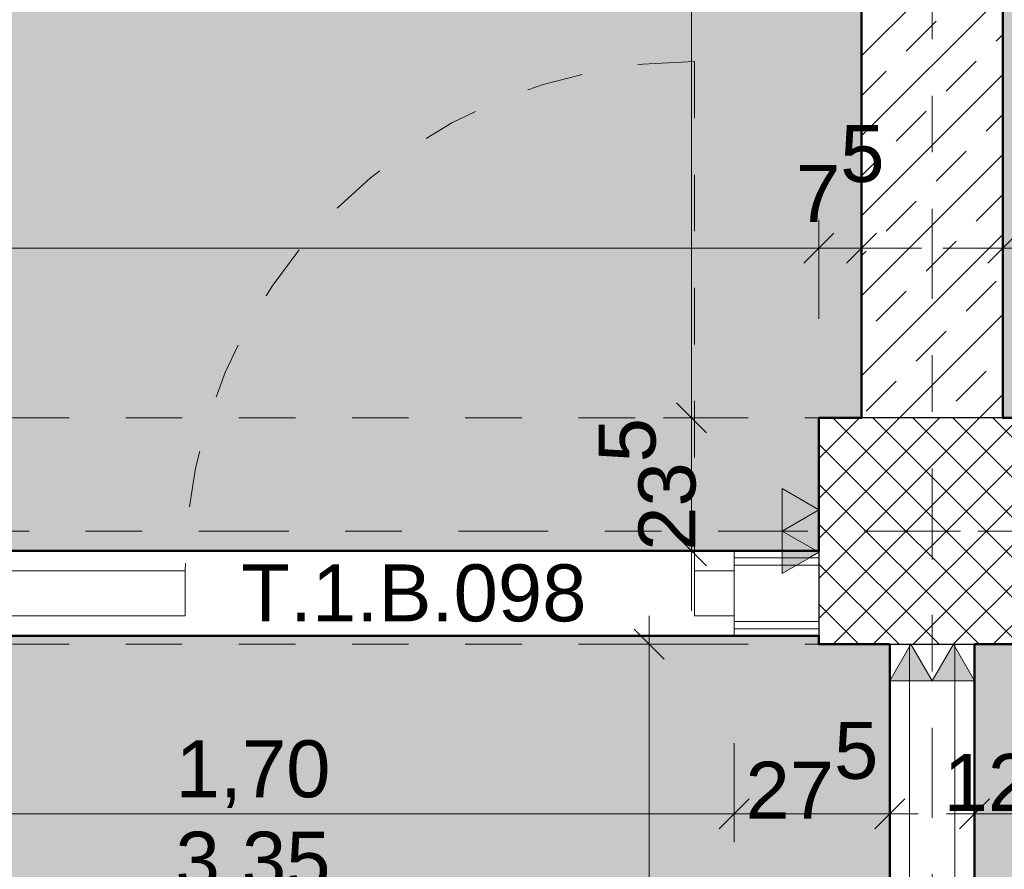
# Model space of a CAD drawing. Header units: metres. Extents: x -180 to 4, y -49 to 6.
# Tile 184 of 256: x -169.43 to -167.69, y -9.29 to -7.79. Entities that reach past the tile are written whole.
import ezdxf

# ---------------------------------------------------------------- set-up
doc = ezdxf.new("R2010")
doc.units = ezdxf.units.M
doc.header["$LTSCALE"] = 0.05
doc.header["$PDMODE"] = 1
doc.header["$PDSIZE"] = -2
for name, pattern in [('Linienart-1', [2.116328, 1.058164, -1.058164]), ('Linienart-20', [2.116531, 1.058062, -1.058469]), ('Linienart-53', [5.291531, 3.175, -1.058062, 0.352704, -0.705764])]:
    doc.linetypes.add(name, pattern=pattern)
doc.layers.get('0').update_dxf_attribs({"lineweight": 25})
for name, color, linetype, lineweight, true_color in [('00 -Bauelemente -Dämmung innen', 7, 'Continuous', 9, 0xff7fe6), ('00 -Bauelemente -Gipskarton', 7, 'Continuous', 9, 0xff7fe6), ('30 -33 Aussenwände- 3 Aussenstützen', 7, 'Continuous', 50, 0x0000dd), ('30 -34 Innenwände- 1 tragend', 7, 'Continuous', 13, 0xdd0806), ('30 -34 Innenwände- 2 nichttragend', 7, 'Continuous', 18, 0xff7fe6), ('30 -34 Innenwände- 4 Türen_Fenster', 7, 'Continuous', 15, 0x9955ff), ('30 -35 Decken- 1 Konstruktion-Träger- Stahlbeton', 7, 'Continuous', 13, 0x33aa00), ('70 -72 Beschriftung- 1 Beschriftung allgemein', 7, 'Continuous', 9, 0xff6633), ('70 -72 Beschriftung- 2 Beschriftung Bauteile', 7, 'Continuous', 9, 0x9999ff), ('70 -72 Beschriftung-13 Tür ID', 7, 'Continuous', 9, 0x9955ff), ('70 -75 Raumstempel- 1 Raumstempel', 1, 'Continuous', 50, 0xff0000), ('70 -76 Bemaßung- 2 Allgemein', 7, 'Continuous', 5, 0x6666cc), ('CW-Unsichtbar', 7, 'Continuous', 9, 0x599559)]:
    doc.layers.add(name, color=color, linetype=linetype, lineweight=lineweight, true_color=true_color)
doc.layers.add('70 -71 Achsen- 1 Gebäudeachsen', color=7, linetype='Linienart-53', lineweight=18)
doc.layers.add('Keine', color=7, linetype='Continuous', lineweight=9)
doc.styles.add('Arial', font='arial.ttf')
doc.dimstyles.new('k+k 1_50', dxfattribs={"dimtxt": 0.100689, "dimasz": 0.05302, "dimexe": 0.05, "dimexo": 0.15, "dimgap": 0.01, "dimtad": 1, "dimdec": 3, "dimtxsty": 'Arial', "dimblk": 'VW_SLASH', "dimblk1": 'VW_SLASH', "dimblk2": 'VW_SLASH', "dimcen": 0, "dimdle": 0.05, "dimadec": 3, "dimazin": 0, "dimtfac": 0.75, "dimtdec": 3, "dimtix": 1, "dimtmove": 0, "dimatfit": 0, "dimldrblk": 'VW_SLASH-1', "dimfxl": 0.125, "dimfxlon": 1, "dimfrac": 2, "dimtolj": 1, "dimarcsym": 0})

# ---------------------------------------------------------------- blocks, each defined once
blk = doc.blocks.new('Gruppe-6927')
at = {"layer": '30 -34 Innenwände- 4 Türen_Fenster', "flags": 128}
blk.add_lwpolyline([(0, 0.04), (1.3, 0.04), (1.3, -0.04), (0, -0.04)], close=True, dxfattribs=at)
blk = doc.blocks.new('Gruppe-6928')
at = {"layer": '30 -34 Innenwände- 4 Türen_Fenster', "color": 7, "transparency": 33554687}
blk.add_blockref('Gruppe-6927', (0, 0), dxfattribs=at)
blk = doc.blocks.new('Gruppe-6929')
at = {"layer": '30 -34 Innenwände- 4 Türen_Fenster', "linetype": 'Linienart-1'}
blk.add_line((-1.3, -0.075), (1.3, -0.075), dxfattribs=at)
blk = doc.blocks.new('Gruppe-6930')
at = {"layer": '30 -34 Innenwände- 4 Türen_Fenster', "linetype": 'Linienart-1'}
blk.add_line((-1.3, 0.075), (1.3, 0.075), dxfattribs=at)
blk = doc.blocks.new('Gruppe-6931')
at = {"layer": '30 -34 Innenwände- 2 nichttragend'}
blk.add_line((1.3, 0.0625), (1.3, 0.075), dxfattribs=at)
blk = doc.blocks.new('Gruppe-6932')
at = {"layer": '30 -34 Innenwände- 2 nichttragend'}
blk.add_line((1.3, 0.0625), (1.3, 0.075), dxfattribs=at)
blk = doc.blocks.new('Gruppe-6933')
at = {"layer": '30 -34 Innenwände- 2 nichttragend'}
blk.add_line((1.3, 0.05), (1.3, 0.0625), dxfattribs=at)
blk = doc.blocks.new('Gruppe-6934')
at = {"layer": '30 -34 Innenwände- 2 nichttragend'}
blk.add_line((1.3, -0.05), (1.3, 0.05), dxfattribs=at)
blk = doc.blocks.new('Gruppe-6935')
at = {"layer": '30 -34 Innenwände- 2 nichttragend'}
blk.add_line((1.3, -0.0625), (1.3, -0.05), dxfattribs=at)
blk = doc.blocks.new('Gruppe-6936')
at = {"layer": '30 -34 Innenwände- 2 nichttragend'}
blk.add_line((1.3, -0.075), (1.3, 0.0625), dxfattribs=at)
blk = doc.blocks.new('Gruppe-6937')
at = {"layer": '30 -34 Innenwände- 2 nichttragend'}
blk.add_line((1.3, -0.075), (1.3, -0.0625), dxfattribs=at)
blk = doc.blocks.new('Gruppe-6938')
at = {"layer": '30 -34 Innenwände- 2 nichttragend'}
for name in ['Gruppe-6931', 'Gruppe-6936']:
    blk.add_blockref(name, (0, 0), dxfattribs=at)
at = {"layer": '30 -34 Innenwände- 2 nichttragend', "color": 7, "transparency": 33554687}
for name in ['Gruppe-6932', 'Gruppe-6933', 'Gruppe-6934', 'Gruppe-6935', 'Gruppe-6937']:
    blk.add_blockref(name, (0, 0), dxfattribs=at)
blk = doc.blocks.new('Gruppe-6942')
at = {"layer": '30 -34 Innenwände- 2 nichttragend', "color": 7, "transparency": 33554687}
blk.add_blockref('Gruppe-6938', (0, 0), dxfattribs=at)
at = {"layer": '30 -34 Innenwände- 4 Türen_Fenster', "color": 7, "transparency": 33554687}
for name in ['Gruppe-6930', 'Gruppe-6928', 'Gruppe-6929']:
    blk.add_blockref(name, (0, 0), dxfattribs=at)
blk = doc.blocks.new('Tür (2D)-8')
at = {"layer": 'CW-Unsichtbar', "color": 7, "linetype": 'Continuous', "lineweight": 5, "transparency": 33554687}
blk.add_point((1.3, 0), dxfattribs=at)
at = {"layer": '30 -34 Innenwände- 4 Türen_Fenster', "color": 7, "transparency": 33554687}
blk.add_blockref('Gruppe-6942', (0, 0), dxfattribs=at)
at = {"layer": '30 -34 Innenwände- 4 Türen_Fenster', "color": 0, "flags": 1}
for tag in ['Detail', 'Gebäudeteil', 'Aufschlag', 'Oberlicht', 'Oberblende', 'Seitenverglasung', 'feuchtr.-geeign.', 'Türblatt_Höhe', 'Türblatt_Breite', 'Türblattdicke', 'Absenkbare_Bodendichtung', 'Antrieb', 'Gewerk', 'Geschoss_Nummer', 'Tür_ID', 'Nummer', 'Typ', 'Rettungsweg', 'Raumnummer', 'Raumname', 'Zarge_Art', 'OTS', 'Türstopper', 'U-Wert', 'g-Wert', 'Rw-Wert', 'IFC_UUID', 'instanceID']:
    blk.add_attdef(tag, (-167.896, -11.497), '', height=0.00018, dxfattribs=at)
blk = doc.blocks.new('Gruppe-6968')
at = {"layer": '30 -34 Innenwände- 4 Türen_Fenster', "flags": 128}
for points in [[(-0.85, 0.04), (-0.12, 0.04), (-0.12, -0.04), (-0.85, -0.04)], [(0.78, 0.04), (0.85, 0.04), (0.85, -0.04), (0.78, -0.04)]]:
    blk.add_lwpolyline(points, close=True, dxfattribs=at)
blk = doc.blocks.new('Gruppe-6969')
at = {"layer": '30 -34 Innenwände- 4 Türen_Fenster', "color": 7, "transparency": 33554687}
blk.add_blockref('Gruppe-6968', (0, 0), dxfattribs=at)
blk = doc.blocks.new('Gruppe-6970')
at = {"layer": '30 -34 Innenwände- 4 Türen_Fenster', "linetype": 'Linienart-1'}
blk.add_line((-0.85, -0.075), (0.85, -0.075), dxfattribs=at)
blk = doc.blocks.new('Gruppe-6971')
at = {"layer": '30 -34 Innenwände- 4 Türen_Fenster', "linetype": 'Linienart-1'}
blk.add_line((-0.85, 0.075), (0.85, 0.075), dxfattribs=at)
blk = doc.blocks.new('Gruppe-6972')
at = {"layer": '30 -34 Innenwände- 2 nichttragend'}
for p, q in [((-0.85, 0.0625), (-0.85, 0.075)), ((0.85, 0.0625), (0.85, 0.075))]:
    blk.add_line(p, q, dxfattribs=at)
blk = doc.blocks.new('Gruppe-6973')
at = {"layer": '30 -34 Innenwände- 2 nichttragend'}
for p, q in [((-0.85, 0.0625), (-0.85, 0.075)), ((0.85, 0.0625), (0.85, 0.075))]:
    blk.add_line(p, q, dxfattribs=at)
blk = doc.blocks.new('Gruppe-6974')
at = {"layer": '30 -34 Innenwände- 2 nichttragend'}
for p, q in [((-0.85, 0.05), (-0.85, 0.0625)), ((0.85, 0.05), (0.85, 0.0625))]:
    blk.add_line(p, q, dxfattribs=at)
blk = doc.blocks.new('Gruppe-6975')
at = {"layer": '30 -34 Innenwände- 2 nichttragend'}
for p, q in [((-0.85, -0.05), (-0.85, 0.05)), ((0.85, -0.05), (0.85, 0.05))]:
    blk.add_line(p, q, dxfattribs=at)
blk = doc.blocks.new('Gruppe-6976')
at = {"layer": '30 -34 Innenwände- 2 nichttragend'}
for p, q in [((-0.85, -0.0625), (-0.85, -0.05)), ((0.85, -0.0625), (0.85, -0.05))]:
    blk.add_line(p, q, dxfattribs=at)
blk = doc.blocks.new('Gruppe-6977')
at = {"layer": '30 -34 Innenwände- 2 nichttragend'}
for p, q in [((-0.85, -0.075), (-0.85, 0.0625)), ((0.85, -0.075), (0.85, 0.0625))]:
    blk.add_line(p, q, dxfattribs=at)
blk = doc.blocks.new('Gruppe-6978')
at = {"layer": '30 -34 Innenwände- 2 nichttragend'}
for p, q in [((-0.85, -0.075), (-0.85, -0.0625)), ((0.85, -0.075), (0.85, -0.0625))]:
    blk.add_line(p, q, dxfattribs=at)
blk = doc.blocks.new('Gruppe-6979')
at = {"layer": '30 -34 Innenwände- 2 nichttragend'}
for name in ['Gruppe-6972', 'Gruppe-6977']:
    blk.add_blockref(name, (0, 0), dxfattribs=at)
at = {"layer": '30 -34 Innenwände- 2 nichttragend', "color": 7, "transparency": 33554687}
for name in ['Gruppe-6973', 'Gruppe-6974', 'Gruppe-6975', 'Gruppe-6976', 'Gruppe-6978']:
    blk.add_blockref(name, (0, 0), dxfattribs=at)
blk = doc.blocks.new('Gruppe-6980')
at = {"layer": '30 -34 Innenwände- 4 Türen_Fenster', "linetype": 'Linienart-1'}
blk.add_arc((0.78, 0.04), 0.9, 90, 180, dxfattribs=at)
blk = doc.blocks.new('Gruppe-6981')
at = {"layer": '30 -34 Innenwände- 4 Türen_Fenster', "linetype": 'Linienart-1'}
blk.add_line((0.78, 0.04), (0.78, 0.94), dxfattribs=at)
blk = doc.blocks.new('Gruppe-6982')
at = {"layer": '30 -34 Innenwände- 4 Türen_Fenster', "color": 7}
for name in ['Gruppe-6980', 'Gruppe-6981']:
    blk.add_blockref(name, (0, 0), dxfattribs=at)
blk = doc.blocks.new('Gruppe-6983')
at = {"layer": '30 -34 Innenwände- 2 nichttragend', "color": 7, "transparency": 33554687}
blk.add_blockref('Gruppe-6979', (0, 0), dxfattribs=at)
at = {"layer": '30 -34 Innenwände- 4 Türen_Fenster', "color": 7}
blk.add_blockref('Gruppe-6982', (0, 0), dxfattribs=at)
at = {"layer": '30 -34 Innenwände- 4 Türen_Fenster', "color": 7, "transparency": 33554687}
for name in ['Gruppe-6971', 'Gruppe-6969', 'Gruppe-6970']:
    blk.add_blockref(name, (0, 0), dxfattribs=at)
blk = doc.blocks.new('Tür (2D)-9')
at = {"layer": 'CW-Unsichtbar', "color": 7, "linetype": 'Continuous', "lineweight": 5, "transparency": 33554687}
for p in [(-0.85, 0), (0.85, 0)]:
    blk.add_point(p, dxfattribs=at)
at = {"layer": '30 -34 Innenwände- 4 Türen_Fenster', "color": 7, "transparency": 33554687}
blk.add_blockref('Gruppe-6983', (0, 0), dxfattribs=at)
at = {"layer": '30 -34 Innenwände- 4 Türen_Fenster', "color": 0, "flags": 1}
for tag in ['Detail', 'Gebäudeteil', 'Aufschlag', 'Oberlicht', 'Oberblende', 'Seitenverglasung', 'feuchtr.-geeign.', 'Türblatt_Höhe', 'Türblatt_Breite', 'Türblattdicke', 'Absenkbare_Bodendichtung', 'Antrieb', 'Gewerk', 'Geschoss_Nummer', 'Tür_ID', 'Nummer', 'Typ', 'Rettungsweg', 'Raumnummer', 'Raumname', 'Zarge_Art', 'OTS', 'Türstopper', 'U-Wert', 'g-Wert', 'Rw-Wert', 'IFC_UUID', 'instanceID']:
    blk.add_attdef(tag, (-169.871, -8.882), '', height=0.00018, dxfattribs=at)
blk = doc.blocks.new('Gruppe-9735')
at = {"layer": '30 -35 Decken- 1 Konstruktion-Träger- Stahlbeton', "color": 7, "linetype": 'Linienart-20', "lineweight": 13, "transparency": 33554687}
for p, q in [((-160.346, -8.497), (-175.221, -8.497)), ((-160.346, -8.897), (-175.221, -8.897))]:
    blk.add_line(p, q, dxfattribs=at)
at = {"layer": '30 -35 Decken- 1 Konstruktion-Träger- Stahlbeton', "color": 0, "flags": 1}
for tag in ['IFC_UUID', 'instanceID']:
    blk.add_attdef(tag, (-175.221, -8.897), '', height=0.00018, dxfattribs=at)
blk = doc.blocks.new('Gruppe-11240')
at = {"layer": '30 -33 Aussenwände- 3 Aussenstützen', "linetype": 'Continuous', "lineweight": 9, "transparency": 33554687}
for p, q in [((-167.821, -8.647), (-167.821, -8.747)), ((-167.871, -8.697), (-167.771, -8.697))]:
    blk.add_line(p, q, dxfattribs=at)
blk = doc.blocks.new('Gruppe-11241')
at = {"color": 255, "lineweight": 25, "transparency": 33554687}
blk.add_wipeout([(-167.621, -8.497), (-168.021, -8.497), (-168.021, -8.897), (-167.621, -8.897)], dxfattribs=at).dxf.layer = '30 -33 Aussenwände- 3 Aussenstützen'
at = {"layer": '30 -33 Aussenwände- 3 Aussenstützen', "linetype": 'Continuous', "lineweight": 9, "transparency": 33554687}
h = blk.add_hatch(dxfattribs=at)
h.set_pattern_fill('Beton 1mm SRF', style=0, pattern_type=2)
h.set_pattern_definition([(45, (0, 0), (0.03535534, -0.03535534), []), (-45, (0, 0), (0.03535534, 0.03535534), [])])
h.paths.add_polyline_path([(-167.621, -8.497), (-168.021, -8.497), (-168.021, -8.897), (-167.621, -8.897)])
at = {"layer": '30 -33 Aussenwände- 3 Aussenstützen', "lineweight": 25, "transparency": 33554687, "flags": 128}
blk.add_lwpolyline([(-167.621, -8.497), (-168.021, -8.497), (-168.021, -8.897), (-167.621, -8.897)], close=True, dxfattribs=at)
at = {"layer": '30 -33 Aussenwände- 3 Aussenstützen', "transparency": 33554687}
blk.add_blockref('Gruppe-11240', (0, 0), dxfattribs=at)
blk = doc.blocks.new('Gruppe-11242')
at = {"layer": '30 -33 Aussenwände- 3 Aussenstützen', "color": 7}
blk.add_blockref('Gruppe-11241', (0, 0), dxfattribs=at)
at = {"layer": '30 -33 Aussenwände- 3 Aussenstützen', "color": 0, "flags": 1}
for tag in ['IFC_UUID', 'instanceID']:
    blk.add_attdef(tag, (-168.021, -8.897), '', height=0.00018, dxfattribs=at)
blk = doc.blocks.new('Gruppe-12429')
at = {"layer": 'Keine', "color": 252, "true_color": 0x888888, "transparency": 33554687, "insert": (-169.0417, -8.807), "char_height": 0.10069, "attachment_point": 4, "line_spacing_factor": 0.96878, "style": 'Arial'}
blk.add_mtext('T.1.B.098', dxfattribs=at)
blk = doc.blocks.new('Gruppe-12430')
at = {"layer": '70 -72 Beschriftung-13 Tür ID', "color": 7, "transparency": 33554687}
blk.add_blockref('Gruppe-12429', (0, 0), dxfattribs=at)
blk = doc.blocks.new('_01-OG1_Tragwerk (2D)')
at = {"layer": '30 -34 Innenwände- 2 nichttragend', "transparency": 33554687}
blk.add_line((-167.746, -8.897), (-167.896, -8.897), dxfattribs=at)
at = {"layer": '30 -34 Innenwände- 4 Türen_Fenster', "color": 7, "transparency": 33554687, "rotation": 90}
blk.add_blockref('Tür (2D)-8', (-167.821, -10.197), dxfattribs=at)
at = {"layer": '70 -72 Beschriftung-13 Tür ID', "color": 150}
blk.add_blockref('Gruppe-12430', (0, 0), dxfattribs=at)
at = {"color": 255, "lineweight": 5, "transparency": 33554687}
for points, layer in [([(-167.946, -0.647), (-167.696, -0.647), (-167.696, -8.497), (-167.946, -8.497)], '30 -34 Innenwände- 1 tragend'), ([(-168.171, -8.882), (-168.171, -8.732), (-168.021, -8.732), (-168.021, -8.882)], '30 -34 Innenwände- 2 nichttragend')]:
    blk.add_wipeout(points, dxfattribs=at).dxf.layer = layer
at = {"layer": '30 -34 Innenwände- 1 tragend', "linetype": 'Continuous', "lineweight": 9, "transparency": 33554687}
h = blk.add_hatch(dxfattribs=at)
h.set_pattern_fill('Stahlbeton1 1mm SRF', style=0, pattern_type=2)
h.set_pattern_definition([(45, (0, 0), (0.07071068, -0.07071068), []), (45, (0.03536, -0.03536), (0.07071068, -0.07071068), [0.075, -0.05])])
h.paths.add_polyline_path([(-167.946, -0.647), (-167.696, -0.647), (-167.696, -8.497), (-167.946, -8.497)])
at = {"color": 255, "lineweight": 5, "transparency": 33554687}
blk.add_wipeout([(-168.171, -8.732), (-168.171, -8.7445), (-168.021, -8.7445), (-168.021, -8.732)], dxfattribs=at).dxf.layer = '00 -Bauelemente -Gipskarton'
at = {"layer": '00 -Bauelemente -Gipskarton', "transparency": 33554687}
blk.add_line((-168.171, -8.732), (-168.021, -8.732), dxfattribs=at)
at = {"layer": '30 -34 Innenwände- 2 nichttragend', "transparency": 33554687}
blk.add_line((-168.171, -8.732), (-168.021, -8.732), dxfattribs=at)
at = {"color": 255, "lineweight": 5, "transparency": 33554687}
for points, layer in [([(-168.171, -8.7445), (-168.171, -8.757), (-168.021, -8.757), (-168.021, -8.7445)], '00 -Bauelemente -Gipskarton'), ([(-167.696, -0.647), (-167.946, -0.647), (-167.946, -8.497), (-167.696, -8.497)], '30 -34 Innenwände- 1 tragend')]:
    blk.add_wipeout(points, dxfattribs=at).dxf.layer = layer
at = {"layer": '30 -34 Innenwände- 1 tragend', "linetype": 'Continuous', "lineweight": 9, "transparency": 33554687}
h = blk.add_hatch(dxfattribs=at)
h.set_pattern_fill('Stahlbeton1  SRF', style=0, pattern_type=2)
h.set_pattern_definition([(45, (0, 0), (0.07071068, -0.07071068), []), (45, (0.03536, -0.03536), (0.07071068, -0.07071068), [0.075, -0.05])])
h.paths.add_polyline_path([(-167.696, -0.647), (-167.946, -0.647), (-167.946, -8.497), (-167.696, -8.497)])
at = {"layer": '00 -Bauelemente -Gipskarton', "transparency": 33554687}
blk.add_line((-168.171, -8.7445), (-168.021, -8.7445), dxfattribs=at)
blk.add_line((-168.171, -8.7445), (-168.021, -8.7445), dxfattribs=at)
at = {"layer": '30 -34 Innenwände- 1 tragend', "color": 7, "linetype": 'Continuous', "lineweight": 35, "transparency": 33554687}
for p, q in [((-167.946, -0.647), (-167.946, -8.497)), ((-167.696, -0.647), (-167.696, -8.497))]:
    blk.add_line(p, q, dxfattribs=at)
at = {"layer": '30 -34 Innenwände- 1 tragend', "transparency": 33554687}
for p, q in [((-167.946, -0.647), (-167.946, -8.497)), ((-167.696, -0.647), (-167.696, -8.497))]:
    blk.add_line(p, q, dxfattribs=at)
at = {"color": 255, "lineweight": 5, "transparency": 33554687}
blk.add_wipeout([(-168.171, -8.757), (-168.171, -8.857), (-168.021, -8.857), (-168.021, -8.757)], dxfattribs=at).dxf.layer = '00 -Bauelemente -Dämmung innen'
at = {"layer": '00 -Bauelemente -Dämmung innen', "transparency": 33554687}
blk.add_line((-168.171, -8.757), (-168.021, -8.757), dxfattribs=at)
at = {"layer": '00 -Bauelemente -Gipskarton', "transparency": 33554687}
blk.add_line((-168.171, -8.757), (-168.021, -8.757), dxfattribs=at)
at = {"color": 255, "lineweight": 5, "transparency": 33554687}
blk.add_wipeout([(-168.171, -8.857), (-168.171, -8.8695), (-168.021, -8.8695), (-168.021, -8.857)], dxfattribs=at).dxf.layer = '00 -Bauelemente -Gipskarton'
at = {"layer": '00 -Bauelemente -Dämmung innen', "transparency": 33554687}
blk.add_line((-168.171, -8.857), (-168.021, -8.857), dxfattribs=at)
at = {"layer": '00 -Bauelemente -Gipskarton', "transparency": 33554687}
blk.add_line((-168.171, -8.857), (-168.021, -8.857), dxfattribs=at)
at = {"color": 255, "lineweight": 5, "transparency": 33554687}
blk.add_wipeout([(-168.171, -8.8695), (-168.171, -8.882), (-168.021, -8.882), (-168.021, -8.8695)], dxfattribs=at).dxf.layer = '00 -Bauelemente -Gipskarton'
at = {"layer": '00 -Bauelemente -Gipskarton', "transparency": 33554687}
for p, q in [((-168.171, -8.8695), (-168.021, -8.8695)), ((-168.171, -8.8695), (-168.021, -8.8695)), ((-168.171, -8.882), (-168.021, -8.882))]:
    blk.add_line(p, q, dxfattribs=at)
at = {"layer": '30 -34 Innenwände- 2 nichttragend', "transparency": 33554687}
for p, q in [((-168.021, -8.882), (-168.021, -8.732)), ((-168.171, -8.882), (-168.021, -8.882))]:
    blk.add_line(p, q, dxfattribs=at)
at = {"layer": '30 -34 Innenwände- 4 Türen_Fenster', "color": 7, "transparency": 33554687}
blk.add_blockref('Tür (2D)-9', (-169.021, -8.807), dxfattribs=at)
at = {"layer": '30 -35 Decken- 1 Konstruktion-Träger- Stahlbeton'}
blk.add_blockref('Gruppe-9735', (0, 0), dxfattribs=at)
at = {"layer": '30 -33 Aussenwände- 3 Aussenstützen'}
blk.add_blockref('Gruppe-11242', (0, 0), dxfattribs=at)
blk = doc.blocks.new('_OG1_2D (2D)')
at = {"layer": '70 -75 Raumstempel- 1 Raumstempel', "linetype": 'Continuous', "lineweight": 0, "true_color": 0xff0000}
for points in [[(-171.57099996, -8.73204198), (-171.57099996, -0.64704198), (-167.94599996, -0.64704198), (-167.94599996, -8.49704198), (-168.02099996, -8.49704198), (-168.02099996, -8.73204198)], [(-167.69599996, -0.64704198), (-164.14599996, -0.64704198), (-164.14599996, -8.57204198), (-167.62099996, -8.57204198), (-167.62099996, -8.49704198), (-167.69599996, -8.49704198)], [(-160.34599996, -8.82204198), (-160.34599996, -11.49704198), (-160.42099996, -11.49704198), (-160.42099996, -11.57204198), (-167.62099996, -11.57204198), (-167.62099996, -11.49704198), (-167.74599996, -11.49704198), (-167.74599996, -8.89704198), (-167.62099996, -8.89704198), (-167.62099996, -8.82204198)], [(-175.22099996, -8.88204198), (-168.02099996, -8.88204198), (-168.02099996, -8.89704198), (-167.89599996, -8.89704198), (-167.89599996, -11.49704198), (-168.02099996, -11.49704198), (-168.02099996, -11.89704198), (-168.00599996, -11.89704198), (-168.00599996, -19.74704198), (-168.02099996, -19.74704198), (-168.02099996, -19.99704198), (-169.73599996, -19.99704198), (-169.73599996, -11.51204198), (-175.22099996, -11.51204198)]]:
    blk.add_hatch(color=1, dxfattribs=at).paths.add_polyline_path(points)
at = {"layer": '70 -75 Raumstempel- 1 Raumstempel', "flags": 128}
for points in [[(-171.57099996, -8.73204198), (-171.57099996, -0.64704198), (-167.94599996, -0.64704198), (-167.94599996, -8.49704198), (-168.02099996, -8.49704198), (-168.02099996, -8.73204198)], [(-167.69599996, -0.64704198), (-164.14599996, -0.64704198), (-164.14599996, -8.57204198), (-167.62099996, -8.57204198), (-167.62099996, -8.49704198), (-167.69599996, -8.49704198)], [(-160.34599996, -8.82204198), (-160.34599996, -11.49704198), (-160.42099996, -11.49704198), (-160.42099996, -11.57204198), (-167.62099996, -11.57204198), (-167.62099996, -11.49704198), (-167.74599996, -11.49704198), (-167.74599996, -8.89704198), (-167.62099996, -8.89704198), (-167.62099996, -8.82204198)], [(-175.22099996, -8.88204198), (-168.02099996, -8.88204198), (-168.02099996, -8.89704198), (-167.89599996, -8.89704198), (-167.89599996, -11.49704198), (-168.02099996, -11.49704198), (-168.02099996, -11.89704198), (-168.00599996, -11.89704198), (-168.00599996, -19.74704198), (-168.02099996, -19.74704198), (-168.02099996, -19.99704198), (-169.73599996, -19.99704198), (-169.73599996, -11.51204198), (-175.22099996, -11.51204198)]]:
    blk.add_lwpolyline(points, close=True, dxfattribs=at)
blk = doc.blocks.new('VW_SLASH')
at = {"color": 0, "linetype": 'ByBlock', "lineweight": -2, "transparency": 16777216}
blk.add_line((0.943, 0), (-1, 0), dxfattribs=at)
at = {"color": 0, "lineweight": 20, "transparency": 16777216, "flags": 128}
blk.add_lwpolyline([(0.5, 0.5), (-0.5, -0.5)], dxfattribs=at)
blk = doc.blocks.new('*D18754')
at = {"layer": '70 -76 Bemaßung- 2 Allgemein', "color": 0, "lineweight": -2}
for p, q in [((-167.696, -8.322), (-167.696, -8.147)), ((-167.621, -8.322), (-167.621, -8.147)), ((-167.749, -8.197), (-167.802, -8.197)), ((-167.621, -8.197), (-167.696, -8.197)), ((-167.568, -8.197), (-167.515, -8.197))]:
    blk.add_line(p, q, dxfattribs=at)
at = {"layer": 'Defpoints', "color": 0}
for p in [(-167.696, -8.197), (-167.696, -8.497), (-167.621, -8.497)]:
    blk.add_point(p, dxfattribs=at)
at = {"layer": '70 -76 Bemaßung- 2 Allgemein', "color": 0, "lineweight": -2, "xscale": 0.05302001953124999, "yscale": 0.05302001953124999, "zscale": 0.05302001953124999}
blk.add_blockref('VW_SLASH', (-167.696, -8.197), dxfattribs=at)
at = {"layer": '70 -76 Bemaßung- 2 Allgemein', "color": 0, "lineweight": -2, "xscale": 0.05302001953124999, "yscale": 0.05302001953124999, "zscale": 0.05302001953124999, "rotation": 180}
blk.add_blockref('VW_SLASH', (-167.621, -8.197), dxfattribs=at)
at = {"layer": '70 -76 Bemaßung- 2 Allgemein', "color": 0, "insert": (-167.5513, -8.1061), "char_height": 0.100689, "attachment_point": 5, "style": 'Arial'}
blk.add_mtext('\\A1;7\\S5^ ;', dxfattribs=at)
blk = doc.blocks.new('VW_SLASH-1')
at = {"color": 0, "linetype": 'ByBlock', "lineweight": -2, "transparency": 16777216}
blk.add_line((0.943, 0), (-1, 0), dxfattribs=at)
at = {"color": 0, "lineweight": 5, "transparency": 16777216, "flags": 128}
blk.add_lwpolyline([(0.5, 0.5), (-0.5, -0.5)], dxfattribs=at)
blk = doc.blocks.new('*D18760')
at = {"layer": '70 -76 Bemaßung- 2 Allgemein', "color": 0, "lineweight": -2}
for p, q in [((-169.871, -9.072), (-169.871, -9.247)), ((-168.171, -9.072), (-168.171, -9.247)), ((-168.224, -9.197), (-169.818, -9.197))]:
    blk.add_line(p, q, dxfattribs=at)
at = {"layer": 'Defpoints', "color": 0}
for p in [(-169.871, -8.882), (-168.171, -8.882), (-169.871, -9.197)]:
    blk.add_point(p, dxfattribs=at)
at = {"layer": '70 -76 Bemaßung- 2 Allgemein', "color": 0, "lineweight": -2, "xscale": 0.05302001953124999, "yscale": 0.05302001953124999, "zscale": 0.05302001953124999, "rotation": 180}
blk.add_blockref('VW_SLASH', (-169.871, -9.197), dxfattribs=at)
at = {"layer": '70 -76 Bemaßung- 2 Allgemein', "color": 0, "lineweight": -2, "xscale": 0.05302001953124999, "yscale": 0.05302001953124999, "zscale": 0.05302001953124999}
blk.add_blockref('VW_SLASH', (-168.171, -9.197), dxfattribs=at)
at = {"layer": '70 -76 Bemaßung- 2 Allgemein', "color": 0, "insert": (-169.021, -9.1266), "char_height": 0.10069, "attachment_point": 5, "style": 'Arial'}
blk.add_mtext('\\A1;1,70', dxfattribs=at)
blk = doc.blocks.new('*D18761')
at = {"layer": '70 -76 Bemaßung- 2 Allgemein', "color": 0, "lineweight": -2}
for p, q in [((-168.171, -9.072), (-168.171, -9.247)), ((-167.896, -9.072), (-167.896, -9.247)), ((-167.949, -9.197), (-168.118, -9.197))]:
    blk.add_line(p, q, dxfattribs=at)
at = {"layer": 'Defpoints', "color": 0}
for p in [(-168.171, -8.882), (-167.896, -8.897), (-168.171, -9.197)]:
    blk.add_point(p, dxfattribs=at)
at = {"layer": '70 -76 Bemaßung- 2 Allgemein', "color": 0, "lineweight": -2, "xscale": 0.05302001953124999, "yscale": 0.05302001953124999, "zscale": 0.05302001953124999, "rotation": 180}
blk.add_blockref('VW_SLASH', (-168.171, -9.197), dxfattribs=at)
at = {"layer": '70 -76 Bemaßung- 2 Allgemein', "color": 0, "lineweight": -2, "xscale": 0.05302001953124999, "yscale": 0.05302001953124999, "zscale": 0.05302001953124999}
blk.add_blockref('VW_SLASH', (-167.896, -9.197), dxfattribs=at)
at = {"layer": '70 -76 Bemaßung- 2 Allgemein', "color": 0, "insert": (-168.0335, -9.1198), "char_height": 0.100689, "attachment_point": 5, "style": 'Arial'}
blk.add_mtext('\\A1;27\\S5^ ;', dxfattribs=at)
blk = doc.blocks.new('*D18785')
at = {"layer": '70 -76 Bemaßung- 2 Allgemein', "color": 0, "lineweight": -2}
for p, q in [((-167.746, -9.072), (-167.746, -9.247)), ((-167.621, -9.072), (-167.621, -9.247)), ((-167.674, -9.197), (-167.693, -9.197))]:
    blk.add_line(p, q, dxfattribs=at)
at = {"layer": 'Defpoints', "color": 0}
for p in [(-167.746, -8.897), (-167.621, -8.897), (-167.746, -9.197)]:
    blk.add_point(p, dxfattribs=at)
at = {"layer": '70 -76 Bemaßung- 2 Allgemein', "color": 0, "lineweight": -2, "xscale": 0.05302001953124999, "yscale": 0.05302001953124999, "zscale": 0.05302001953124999, "rotation": 180}
blk.add_blockref('VW_SLASH', (-167.746, -9.197), dxfattribs=at)
at = {"layer": '70 -76 Bemaßung- 2 Allgemein', "color": 0, "lineweight": -2, "xscale": 0.05302001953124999, "yscale": 0.05302001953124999, "zscale": 0.05302001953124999}
blk.add_blockref('VW_SLASH', (-167.621, -9.197), dxfattribs=at)
at = {"layer": '70 -76 Bemaßung- 2 Allgemein', "color": 0, "insert": (-167.6835, -9.1061), "char_height": 0.100689, "attachment_point": 5, "style": 'Arial'}
blk.add_mtext('\\A1;12\\S5^ ;', dxfattribs=at)
blk = doc.blocks.new('*D18795')
at = {"layer": '70 -76 Bemaßung- 2 Allgemein', "color": 0, "lineweight": -2}
for p, q in [((-175.221, -8.322), (-175.221, -8.147)), ((-168.021, -8.322), (-168.021, -8.147)), ((-168.074, -8.197), (-175.168, -8.197))]:
    blk.add_line(p, q, dxfattribs=at)
at = {"layer": 'Defpoints', "color": 0}
for p in [(-175.221, -8.197), (-175.221, -8.497), (-168.021, -8.497)]:
    blk.add_point(p, dxfattribs=at)
at = {"layer": '70 -76 Bemaßung- 2 Allgemein', "color": 0, "lineweight": -2, "xscale": 0.05302001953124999, "yscale": 0.05302001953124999, "zscale": 0.05302001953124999, "rotation": 180}
blk.add_blockref('VW_SLASH', (-175.221, -8.197), dxfattribs=at)
at = {"layer": '70 -76 Bemaßung- 2 Allgemein', "color": 0, "lineweight": -2, "xscale": 0.05302001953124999, "yscale": 0.05302001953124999, "zscale": 0.05302001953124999}
blk.add_blockref('VW_SLASH', (-168.021, -8.197), dxfattribs=at)
at = {"layer": '70 -76 Bemaßung- 2 Allgemein', "color": 0, "insert": (-171.621, -8.1266), "char_height": 0.10069, "attachment_point": 5, "style": 'Arial'}
blk.add_mtext('\\A1;7,20', dxfattribs=at)
blk = doc.blocks.new('*D18796')
at = {"layer": '70 -76 Bemaßung- 2 Allgemein', "color": 0, "lineweight": -2}
for p, q in [((-168.021, -8.322), (-168.021, -8.147)), ((-167.946, -8.322), (-167.946, -8.147)), ((-168.074, -8.197), (-168.127, -8.197)), ((-167.946, -8.197), (-168.021, -8.197)), ((-167.893, -8.197), (-167.84, -8.197))]:
    blk.add_line(p, q, dxfattribs=at)
at = {"layer": 'Defpoints', "color": 0}
for p in [(-168.021, -8.197), (-168.021, -8.497), (-167.946, -8.497)]:
    blk.add_point(p, dxfattribs=at)
at = {"layer": '70 -76 Bemaßung- 2 Allgemein', "color": 0, "lineweight": -2, "xscale": 0.05302001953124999, "yscale": 0.05302001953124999, "zscale": 0.05302001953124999}
blk.add_blockref('VW_SLASH', (-168.021, -8.197), dxfattribs=at)
at = {"layer": '70 -76 Bemaßung- 2 Allgemein', "color": 0, "lineweight": -2, "xscale": 0.05302001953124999, "yscale": 0.05302001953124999, "zscale": 0.05302001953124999, "rotation": 180}
blk.add_blockref('VW_SLASH', (-167.946, -8.197), dxfattribs=at)
at = {"layer": '70 -76 Bemaßung- 2 Allgemein', "color": 0, "insert": (-167.9835, -8.0648), "char_height": 0.100689, "attachment_point": 5, "style": 'Arial'}
blk.add_mtext('\\A1;7\\S5^ ;', dxfattribs=at)
blk = doc.blocks.new('*D18798')
at = {"layer": '70 -76 Bemaßung- 2 Allgemein', "color": 0, "lineweight": -2}
for p, q in [((-168.246, -8.444), (-168.246, -8.391)), ((-168.171, -8.497), (-168.296, -8.497)), ((-168.246, -8.497), (-168.246, -8.732)), ((-168.171, -8.732), (-168.296, -8.732)), ((-168.246, -8.7851), (-168.246, -8.8381))]:
    blk.add_line(p, q, dxfattribs=at)
at = {"layer": 'Defpoints', "color": 0}
for p in [(-168.021, -8.497), (-168.246, -8.732), (-168.021, -8.732)]:
    blk.add_point(p, dxfattribs=at)
at = {"layer": '70 -76 Bemaßung- 2 Allgemein', "color": 0, "lineweight": -2, "xscale": 0.05302001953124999, "yscale": 0.05302001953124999, "zscale": 0.05302001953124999}
for p, rotation in [((-168.246, -8.497), 270), ((-168.246, -8.732), 90)]:
    blk.add_blockref('VW_SLASH', p, dxfattribs=dict(at, rotation=rotation))
at = {"layer": '70 -76 Bemaßung- 2 Allgemein', "color": 0, "insert": (-168.3241, -8.6145), "char_height": 0.100689, "attachment_point": 5, "rotation": 90, "style": 'Arial'}
blk.add_mtext('\\A1;23\\S5^ ;', dxfattribs=at)
blk = doc.blocks.new('*D18799')
at = {"layer": '70 -76 Bemaßung- 2 Allgemein', "color": 0, "lineweight": -2}
for p, q in [((-168.121, -0.647), (-168.296, -0.647)), ((-168.246, -0.7001), (-168.246, -8.444)), ((-168.171, -8.497), (-168.296, -8.497))]:
    blk.add_line(p, q, dxfattribs=at)
at = {"layer": 'Defpoints', "color": 0}
for p in [(-167.946, -0.647), (-168.246, -8.497), (-168.021, -8.497)]:
    blk.add_point(p, dxfattribs=at)
at = {"layer": '70 -76 Bemaßung- 2 Allgemein', "color": 0, "lineweight": -2, "xscale": 0.05302001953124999, "yscale": 0.05302001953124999, "zscale": 0.05302001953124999}
for p, rotation in [((-168.246, -0.647), 90), ((-168.246, -8.497), 270)]:
    blk.add_blockref('VW_SLASH', p, dxfattribs=dict(at, rotation=rotation))
at = {"layer": '70 -76 Bemaßung- 2 Allgemein', "color": 0, "insert": (-168.3165, -4.572), "char_height": 0.10069, "attachment_point": 5, "rotation": 90, "style": 'Arial'}
blk.add_mtext('\\A1;7,85', dxfattribs=at)
blk = doc.blocks.new('*D18849')
at = {"layer": '70 -76 Bemaßung- 2 Allgemein', "color": 0, "lineweight": -2}
for p, q in [((-168.196, -8.897), (-168.371, -8.897)), ((-168.321, -11.444), (-168.321, -8.9501)), ((-168.196, -11.497), (-168.371, -11.497))]:
    blk.add_line(p, q, dxfattribs=at)
at = {"layer": 'Defpoints', "color": 0}
for p in [(-168.321, -8.897), (-168.021, -8.897), (-168.021, -11.497)]:
    blk.add_point(p, dxfattribs=at)
at = {"layer": '70 -76 Bemaßung- 2 Allgemein', "color": 0, "lineweight": -2, "xscale": 0.05302001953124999, "yscale": 0.05302001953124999, "zscale": 0.05302001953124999}
for p, rotation in [((-168.321, -8.897), 90), ((-168.321, -11.497), 270)]:
    blk.add_blockref('VW_SLASH', p, dxfattribs=dict(at, rotation=rotation))
at = {"layer": '70 -76 Bemaßung- 2 Allgemein', "color": 0, "insert": (-168.3915, -10.197), "char_height": 0.10069, "attachment_point": 5, "rotation": 90, "style": 'Arial'}
blk.add_mtext('\\A1;2,60', dxfattribs=at)
blk = doc.blocks.new('Gruppe-16573')
at = {"layer": '70 -76 Bemaßung- 2 Allgemein', "insert": (-169.021, -9.2882), "char_height": 0.10069, "width": 1.030634, "attachment_point": 5, "line_spacing_factor": 0.970891, "style": 'Arial'}
blk.add_mtext('3,35', dxfattribs=at)
blk = doc.blocks.new('Gruppe-16695')
at = {"layer": '70 -72 Beschriftung- 2 Beschriftung Bauteile', "linetype": 'Continuous', "lineweight": 0}
for points in [[(-167.896, -8.962), (-167.8585, -8.897), (-167.821, -8.962)], [(-167.821, -8.962), (-167.7835, -8.897), (-167.746, -8.962)]]:
    blk.add_hatch(color=254, dxfattribs=at).paths.add_polyline_path(points)
at = {"layer": '70 -72 Beschriftung- 2 Beschriftung Bauteile', "linetype": 'Continuous', "lineweight": 9, "flags": 128}
for points in [[(-167.896, -8.962), (-167.8585, -8.897), (-167.821, -8.962)], [(-167.821, -8.962), (-167.7835, -8.897), (-167.746, -8.962)]]:
    blk.add_lwpolyline(points, close=True, dxfattribs=at)
at = {"layer": '70 -72 Beschriftung- 2 Beschriftung Bauteile', "linetype": 'Continuous', "lineweight": 5}
blk.add_point((-167.821, -8.897), dxfattribs=at)
blk = doc.blocks.new('Gruppe-16696')
at = {"layer": '70 -72 Beschriftung- 2 Beschriftung Bauteile', "linetype": 'Continuous', "lineweight": 0}
for points in [[(-168.086, -8.622), (-168.021, -8.6595), (-168.086, -8.697)], [(-168.086, -8.697), (-168.021, -8.7345), (-168.086, -8.772)]]:
    blk.add_hatch(color=254, dxfattribs=at).paths.add_polyline_path(points)
at = {"layer": '70 -72 Beschriftung- 2 Beschriftung Bauteile', "linetype": 'Continuous', "lineweight": 9, "flags": 128}
for points in [[(-168.086, -8.622), (-168.021, -8.6595), (-168.086, -8.697)], [(-168.086, -8.697), (-168.021, -8.7345), (-168.086, -8.772)]]:
    blk.add_lwpolyline(points, close=True, dxfattribs=at)
at = {"layer": '70 -72 Beschriftung- 2 Beschriftung Bauteile', "linetype": 'Continuous', "lineweight": 5}
blk.add_point((-168.021, -8.697), dxfattribs=at)
blk = doc.blocks.new('_Achsen (3D)')
at = {"layer": '70 -71 Achsen- 1 Gebäudeachsen', "transparency": 33554687}
for p, q in [((-167.821, 3.8), (-167.821, -46.172)), ((-179.668, -8.697), (3.826, -8.697))]:
    blk.add_line(p, q, dxfattribs=at)
blk = doc.blocks.new('Gruppe-15551')
at = {"layer": '70 -76 Bemaßung- 2 Allgemein'}
dim = blk.add_linear_dim(base=(-167.696, -8.197), p1=(-167.621, -8.497), p2=(-167.696, -8.497), angle=180, text='7\\S5^ ;', dimstyle='k+k 1_50', override={"dimtxt": 0.100689, "dimgap": 0.01, "dimpost": '<>', "dimtxsty": 'Arial', "dimtix": 0, "dimtmove": 2}, dxfattribs=at)
dim.commit()
dim.dimension.update_dxf_attribs({"geometry": '*D18754', "text_midpoint": (-167.5513, -8.1061), "dimtype": 161})
blk = doc.blocks.new('Gruppe-15552')
at = {"layer": '70 -76 Bemaßung- 2 Allgemein'}
dim = blk.add_aligned_dim(p1=(-168.171, -8.882), p2=(-169.871, -8.882), distance=0.315, text='1,70', dimstyle='k+k 1_50', override={"dimtxt": 0.100689, "dimgap": 0.01, "dimpost": '<>', "dimtxsty": 'Arial', "dimtmove": 2}, dxfattribs=at)
dim.commit()
dim.dimension.update_dxf_attribs({"geometry": '*D18760', "text_midpoint": (-169.021, -9.1266)})
dim = blk.add_linear_dim(base=(-168.171, -9.197), p1=(-167.896, -8.897), p2=(-168.171, -8.882), text='27\\S5^ ;', dimstyle='k+k 1_50', override={"dimtxt": 0.100689, "dimgap": 0.01, "dimpost": '<>', "dimtxsty": 'Arial', "dimtmove": 2}, dxfattribs=at)
dim.commit()
dim.dimension.update_dxf_attribs({"geometry": '*D18761', "text_midpoint": (-168.0335, -9.1198)})
blk = doc.blocks.new('Gruppe-15557')
at = {"layer": '70 -76 Bemaßung- 2 Allgemein'}
dim = blk.add_linear_dim(base=(-167.746, -9.197), p1=(-167.621, -8.897), p2=(-167.746, -8.897), angle=180, text='12\\S5^ ;', dimstyle='k+k 1_50', override={"dimtxt": 0.100689, "dimgap": 0.01, "dimpost": '<>', "dimtxsty": 'Arial', "dimtmove": 2}, dxfattribs=at)
dim.commit()
dim.dimension.update_dxf_attribs({"geometry": '*D18785', "text_midpoint": (-167.6835, -9.1061), "dimtype": 161})
blk = doc.blocks.new('Gruppe-15558')
at = {"layer": '70 -76 Bemaßung- 2 Allgemein'}
for p1, p2, text, override, picture, middle in [((-167.946, -8.497), (-168.021, -8.497), '7\\S5^ ;', {"dimtxt": 0.100689, "dimgap": 0.01, "dimpost": '<>', "dimtxsty": 'Arial', "dimtix": 0, "dimtmove": 2}, '*D18796', (-167.9835, -8.0648)), ((-168.021, -8.497), (-175.221, -8.497), '7,20', {"dimtxt": 0.100689, "dimgap": 0.01, "dimpost": '<>', "dimtxsty": 'Arial', "dimtmove": 2}, '*D18795', (-171.621, -8.1266))]:
    dim = blk.add_aligned_dim(p1=p1, p2=p2, distance=-0.3, text=text, dimstyle='k+k 1_50', override=override, dxfattribs=at)
    dim.commit()
    dim.dimension.update_dxf_attribs({"geometry": picture, "text_midpoint": middle})
blk = doc.blocks.new('Gruppe-15559')
at = {"layer": '70 -76 Bemaßung- 2 Allgemein'}
dim = blk.add_linear_dim(base=(-168.246, -8.497), p1=(-167.946, -0.647), p2=(-168.021, -8.497), angle=270, text='7,85', dimstyle='k+k 1_50', override={"dimtxt": 0.100689, "dimgap": 0.01, "dimpost": '<>', "dimtxsty": 'Arial', "dimtmove": 2}, dxfattribs=at)
dim.commit()
dim.dimension.update_dxf_attribs({"geometry": '*D18799', "text_midpoint": (-168.3165, -4.572)})
dim = blk.add_aligned_dim(p1=(-168.021, -8.497), p2=(-168.021, -8.732), distance=-0.225, text='23\\S5^ ;', dimstyle='k+k 1_50', override={"dimtxt": 0.100689, "dimgap": 0.01, "dimpost": '<>', "dimtxsty": 'Arial', "dimtmove": 2}, dxfattribs=at)
dim.commit()
dim.dimension.update_dxf_attribs({"geometry": '*D18798', "text_midpoint": (-168.3241, -8.6145)})
blk = doc.blocks.new('Gruppe-15566')
at = {"layer": '70 -76 Bemaßung- 2 Allgemein'}
dim = blk.add_aligned_dim(p1=(-168.021, -11.497), p2=(-168.021, -8.897), distance=0.3, text='2,60', dimstyle='k+k 1_50', override={"dimtxt": 0.100689, "dimgap": 0.01, "dimpost": '<>', "dimtxsty": 'Arial', "dimtmove": 2}, dxfattribs=at)
dim.commit()
dim.dimension.update_dxf_attribs({"geometry": '*D18849', "text_midpoint": (-168.3915, -10.197)})
blk = doc.blocks.new('_OG1_2D Bemaßung_ Beschriftung (2D)')
at = {"layer": '70 -72 Beschriftung- 1 Beschriftung allgemein', "color": 7}
for name in ['Gruppe-16696', 'Gruppe-16695']:
    blk.add_blockref(name, (0, 0), dxfattribs=at)
at = {"layer": '70 -76 Bemaßung- 2 Allgemein'}
for name in ['Gruppe-15559', 'Gruppe-15558', 'Gruppe-15551', 'Gruppe-15557', 'Gruppe-15566', 'Gruppe-15552']:
    blk.add_blockref(name, (0, 0), dxfattribs=at)
at = {"layer": '70 -76 Bemaßung- 2 Allgemein', "color": 7}
blk.add_blockref('Gruppe-16573', (0, 0), dxfattribs=at)

msp = doc.modelspace()

# ---------------------------------------------------------------- block references
at = {"layer": 'Keine', "color": 1}
msp.add_blockref('_01-OG1_Tragwerk (2D)', (0, 0), dxfattribs=at)

# ---------------------------------------------------------------- next in the draw order: block references
msp.add_blockref('_OG1_2D (2D)', (0, 0), dxfattribs=at)

# ---------------------------------------------------------------- next in the draw order: block references
msp.add_blockref('_OG1_2D Bemaßung_ Beschriftung (2D)', (0, 0), dxfattribs=at)

# ---------------------------------------------------------------- next in the draw order: block references
msp.add_blockref('_Achsen (3D)', (0, 0), dxfattribs=at)

doc.saveas('drawing.dxf')
